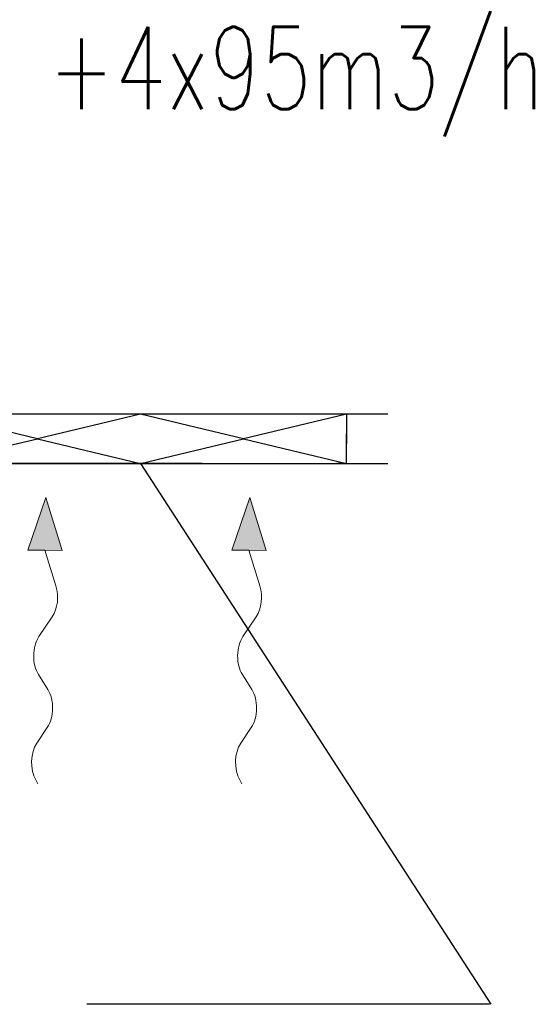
# Model space of a CAD drawing. Header units: millimetres. Extents: x -367720 to -162733, y 309172 to 337444.
# Tile 45 of 256: x -356648 to -355893, y 314624 to 316118. Entities that reach past the tile are written whole.
import ezdxf
from ezdxf.enums import TextEntityAlignment as Align

# ---------------------------------------------------------------- set-up
doc = ezdxf.new("R2010")
doc.units = ezdxf.units.MM
doc.header["$LTSCALE"] = 10
doc.header["$MEASUREMENT"] = 0
doc.linetypes.add('GESTRICHELT', pattern=[0.2815, 0.1875, -0.094])
doc.layers.get('0').update_dxf_attribs({"color": 255, "lineweight": 13})
for name, color, linetype in [('dveřní mřížky', 1, 'Continuous'), ('VZT_elementy_odvod', 1, 'Continuous'), ('VZT_pozice', 1, 'Continuous')]:
    doc.layers.add(name, color=color, linetype=linetype)
for name, color, linetype, lineweight in [('VZ1', 6, 'Continuous', 18), ('vzt-přívod', 2, 'Continuous', 40), ('vzt-tenká', 2, 'Continuous', 20)]:
    doc.layers.add(name, color=color, linetype=linetype, lineweight=lineweight)
doc.styles.add('PITSIMP8', font='pitsimp8')
doc.styles.add('ROMANS', font='ROMANS.shx', dxfattribs={"height": 80})
doc.styles.add('Romans c', font='romans.shx')

# ---------------------------------------------------------------- blocks, each defined once
blk = doc.blocks.new('2DLUK051')
at = {"color": 0, "linetype": 'ByBlock'}
for p, q in [((0.0368, 0.572), (0.0234, 0.5864)), ((-0.029, 0.372), (0.033, 0.4318)), ((0.029, 0.172), (-0.029, 0.228)), ((-0.05, -0.0482), (0.029, 0.028)), ((0, -0.3), (-0.0694, -0.1663)), ((-0.1038, -0.3), (0, -0.5)), ((-0.1038, -0.3), (0, -0.3)), ((0, -0.5), (0.1038, -0.3)), ((0.1038, -0.3), (0, -0.3))]:
    blk.add_line(p, q, dxfattribs=at)
for centre, start, end in [((-0.0364, 0.5038), 313.9193, 42.9591), ((0.0403, 0.3), 133.9193, 226.0807), ((-0.0403, 0.1), 313.9193, 46.0807), ((0.0193, -0.1202), 133.9193, 207.4395)]:
    blk.add_arc(centre, 0.1, start, end, dxfattribs=at)
blk.add_solid([(-0.1038, -0.3), (0.1038, -0.3), (0, -0.5)], dxfattribs=at)
at = {"linetype": 'ByBlock', "style": 'PITSIMP8', "flags": 9}
for tag, p in [('RAUM/GRUPPE', (-0.1081, 0.1556)), ('BEZEICHNUNG', (-0.1081, 0.1756)), ('POS.NR.G-LV', (-0.1081, 0.1356)), ('FABRIKAT', (-0.1081, 0.1156)), ('KENNUNG', (-0.1081, 0.0756)), ('TYP', (-0.1081, 0.0956)), ('VOLUMENSTROM', (-0.1081, 0.0356)), ('LEISTUNG', (-0.1081, 0.0556)), ('DRUCK/-STUFE', (-0.1081, 0.0156)), ('ANSCHLUSS', (-0.1081, -0.0044)), ('GROESSE', (-0.1081, -0.0244)), ('TEMPERATUR', (-0.1081, -0.0644)), ('DN', (-0.1081, -0.0444)), ('SCHUTZART', (-0.1081, -0.1044)), ('DREHZAHL', (-0.1081, -0.0844)), ('SPANNUNG/FREQUENZ', (-0.1081, -0.1244)), ('GEWICHT', (-0.1081, -0.1444)), ('FREI', (-0.1081, -0.1644)), ('FREI', (-0.1081, -0.1844)), ('FREI', (-0.1081, -0.2044))]:
    blk.add_attdef(tag, text='', height=0.01, dxfattribs=at).set_placement(p, align=Align.MIDDLE)
blk = doc.blocks.new('2DLUK046')
at = {"linetype": 'ByBlock'}
blk.add_line((0.6, 0.5), (-0.6, 0.5), dxfattribs=at)
at = {"color": 7}
for p, q in [((-0.25, 0), (-0.5, 0.5)), ((0, 0.5), (-0.25, 0)), ((0.25, 0), (0, 0.5)), ((0.5, 0.5), (0.25, 0))]:
    blk.add_line(p, q, dxfattribs=at)
for p, q in [((-0.5, 0.5), (-0.5, -0.1)), ((0.5, 0.5), (0.5, -0.1))]:
    blk.add_line(p, q)
at = {"color": 0, "linetype": 'GESTRICHELT'}
blk.add_line((0.5, -0.5), (-0.5, -0.5), dxfattribs=at)
at = {"linetype": 'ByBlock', "style": 'PITSIMP8', "flags": 9}
for tag, p in [('BEZEICHNUNG', (-0.1081, 0.6756)), ('RAUM/GRUPPE', (-0.1081, 0.6556)), ('POS.NR.G-LV', (-0.1081, 0.6356)), ('FABRIKAT', (-0.1081, 0.6156)), ('TYP', (-0.1081, 0.5956)), ('KENNUNG', (-0.1081, 0.5756)), ('LEISTUNG', (-0.1081, 0.5556)), ('VOLUMENSTROM', (-0.1081, 0.5356)), ('DRUCK/-STUFE', (-0.1081, 0.5156)), ('ANSCHLUSS', (-0.1081, 0.4956)), ('GROESSE', (-0.1081, 0.4756)), ('DN', (-0.1081, 0.4556)), ('TEMPERATUR', (-0.1081, 0.4356)), ('DREHZAHL', (-0.1081, 0.4156)), ('SPANNUNG/FREQUENZ', (-0.1081, 0.3756)), ('SCHUTZART', (-0.1081, 0.3956)), ('GEWICHT', (-0.1081, 0.3556)), ('FREI3', (-0.1081, 0.3356)), ('FREI2', (-0.1081, 0.3156)), ('FREI1', (-0.1081, 0.2956))]:
    blk.add_attdef(tag, text='', height=0.01, dxfattribs=at).set_placement(p, align=Align.MIDDLE)
blk = doc.blocks.new('*U63')
at = {"color": 0, "linetype": 'ByBlock', "xscale": 625, "yscale": 75, "zscale": 75, "rotation": 180}
blk.add_blockref('2DLUK046', (0, 0), dxfattribs=at)
at = {"linetype": 'ByBlock', "style": 'PITSIMP8', "flags": 9}
for tag, p in [('BEZEICHNUNG', (-0.1, 0.7)), ('RAUM/GRUPPE', (-0.1, 0.7)), ('VOLUMENSTROM', (-0.1, 0.5)), ('DRUCK/-STUFE', (-0.1, 0.5)), ('TEMPERATUR', (-0.1, 0.4)), ('SPANNUNG/FREQUENZ', (-0.1, 0.4)), ('POS.NR.G-LV', (-0.1, 0.6)), ('FABRIKAT', (-0.1, 0.6)), ('TYP', (-0.1, 0.6)), ('KENNUNG', (-0.1, 0.6)), ('LEISTUNG', (-0.1, 0.6)), ('ANSCHLUSS', (-0.1, 0.5)), ('GROESSE', (-0.1, 0.5)), ('DN', (-0.1, 0.5)), ('DREHZAHL', (-0.1, 0.4)), ('SCHUTZART', (-0.1, 0.4)), ('GEWICHT', (-0.1, 0.4)), ('FREI1', (-0.1, 0.3)), ('FREI2', (-0.1, 0.3)), ('FREI3', (-0.1, 0.3))]:
    blk.add_attdef(tag, text='', height=0.01, dxfattribs=at).set_placement(p, align=Align.MIDDLE)
blk = doc.blocks.new('A$C44164CF6')
at = {"layer": 'VZT_pozice', "color": 7}
blk.add_line((-1681.3, -3475.1), (-1149.8, -4296.1), dxfattribs=at)
at = {"layer": 'VZT_pozice', "color": 2}
blk.add_line((-1152, -4296.1), (-1762.7, -4296.1), dxfattribs=at)
at = {"layer": 'vzt-tenká', "xscale": 250.0000000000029, "yscale": 400, "zscale": 250.0000000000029, "rotation": 179.2002451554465}
for p in [(-1828, -3727), (-1518.6, -3727)]:
    blk.add_blockref('2DLUK051', p, dxfattribs=at)
at = {"layer": 'VZT_elementy_odvod', "xscale": -1, "rotation": 180}
blk.add_blockref('*U63', (-1681.3, -3437.4), dxfattribs=at)
at = {"layer": 'VZT_elementy_odvod'}
blk.add_blockref('*U63', (-1681.3, -3437.6), dxfattribs=at)
at = {"layer": 'VZ1', "extrusion": (0, -1, -1.22461e-16), "style": 'ROMANS', "width": 0.8, "flags": 1}
for tag, p in [('MATERIAL', (-2269.1, 3112.5, -14812.2)), ('PRIRUBA', (-2269.1, 3112.5, -14812.2)), ('PRUTOK', (-2269.1, 3112.5, -14812.2)), ('PLOCHA', (-2269.1, 3112.5, -14812.2)), ('OBVOD', (-2269.1, 3112.5, -14812.2)), ('NAZEV', (-2269.1, 3112.5, -14812.2)), ('USEK', (-2269.1, 3112.5, -14812.2)), ('KOTA', (-2269.1, 3112.5, -14812.2)), ('TVAR', (-2269.1, 3112.5, -14812.2)), ('NB2', (-2269.1, 3112.5, -14812.2)), ('NB1', (-2269.1, 3112.5, -14812.2)), ('POS', (-2269.1, 3112.5, -14812.2)), ('DB', (-2269.1, 3112.5, -14812.2)), ('DA', (-2269.1, 3112.5, -14812.2)), ('B2', (-2269.1, 3112.5, -14812.2)), ('A2', (-2269.1, 3112.5, -14812.2)), ('B1', (-2269.1, 3112.5, -14812.2)), ('A1', (-2269.1, 3112.5, -14812.2)), ('LT', (-2269.1, 3112.5, -14812.2)), ('MATERIAL', (99885.3, 3112.5, -14812.2)), ('PRIRUBA', (99885.3, 3112.5, -14812.2)), ('PRUTOK', (99885.3, 3112.5, -14812.2)), ('PLOCHA', (99885.3, 3112.5, -14812.2)), ('OBVOD', (99885.3, 3112.5, -14812.2)), ('NAZEV', (99885.3, 3112.5, -14812.2)), ('USEK', (99885.3, 3112.5, -14812.2)), ('KOTA', (99885.3, 3112.5, -14812.2)), ('TVAR', (99885.3, 3112.5, -14812.2)), ('NB2', (99885.3, 3112.5, -14812.2)), ('NB1', (99885.3, 3112.5, -14812.2)), ('POS', (99885.3, 3112.5, -14812.2)), ('DB', (99885.3, 3112.5, -14812.2)), ('DA', (99885.3, 3112.5, -14812.2)), ('B2', (99885.3, 3112.5, -14812.2)), ('B1', (99885.3, 3112.5, -14812.2)), ('LT', (99885.3, 3112.5, -14812.2)), ('A2', (99885.3, 3112.5, -14812.2)), ('A1', (99885.3, 3112.5, -14812.2))]:
    blk.add_attdef(tag, p, '', height=1, rotation=180, dxfattribs=at)
at = {"layer": 'VZ1', "extrusion": (1.22461e-16, 1, 4.44089e-16), "style": 'ROMANS', "width": 0.8, "flags": 1}
for tag, p in [('MATERIAL', (2269.1, 2852.5, 14812.2)), ('PRIRUBA', (2269.1, 2852.5, 14812.2)), ('IZOLACE', (2269.1, 2852.5, 14812.2)), ('PRUTOK', (2269.1, 2852.5, 14812.2)), ('PLOCHA', (2269.1, 2852.5, 14812.2)), ('NASTCE', (2269.1, 2852.5, 14812.2)), ('OBVOD', (2269.1, 2852.5, 14812.2)), ('NAZEV', (2269.1, 2852.5, 14812.2)), ('USEK', (2269.1, 2852.5, 14812.2)), ('KOTA', (2269.1, 2852.5, 14812.2)), ('TVAR', (2269.1, 2852.5, 14812.2)), ('NB2', (2269.1, 2852.5, 14812.2)), ('NB1', (2269.1, 2852.5, 14812.2)), ('POS', (2269.1, 2852.5, 14812.2)), ('VS', (2269.1, 2852.5, 14812.2)), ('B1', (2269.1, 2852.5, 14812.2)), ('A1', (2269.1, 2852.5, 14812.2)), ('LT', (2269.1, 2852.5, 14812.2)), ('MATERIAL', (-99885.3, 2852.5, 14812.2)), ('PRIRUBA', (-99885.3, 2852.5, 14812.2)), ('IZOLACE', (-99885.3, 2852.5, 14812.2)), ('PRUTOK', (-99885.3, 2852.5, 14812.2)), ('PLOCHA', (-99885.3, 2852.5, 14812.2)), ('NASTCE', (-99885.3, 2852.5, 14812.2)), ('OBVOD', (-99885.3, 2852.5, 14812.2)), ('NAZEV', (-99885.3, 2852.5, 14812.2)), ('USEK', (-99885.3, 2852.5, 14812.2)), ('KOTA', (-99885.3, 2852.5, 14812.2)), ('TVAR', (-99885.3, 2852.5, 14812.2)), ('NB2', (-99885.3, 2852.5, 14812.2)), ('NB1', (-99885.3, 2852.5, 14812.2)), ('POS', (-99885.3, 2852.5, 14812.2)), ('B1', (-99885.3, 2852.5, 14812.2)), ('VS', (-99885.3, 2852.5, 14812.2)), ('LT', (-99885.3, 2852.5, 14812.2)), ('A1', (-99885.3, 2852.5, 14812.2))]:
    blk.add_attdef(tag, p, '', height=1, dxfattribs=at)
blk = doc.blocks.new('A$C44067DDB')
at = {"layer": 'dveřní mřížky', "color": 4, "style": 'Romans c', "width": 0.75}
blk.add_text('+4x95m3/h', height=125, dxfattribs=at).set_placement((9068.0283, 3362.6753), align=Align.CENTER)
at = {"layer": 'VZ1', "extrusion": (1.04009e-13, 1, -4.87544e-15), "style": 'ROMANS', "width": 0.8, "flags": 1}
for tag in ['KOTA', 'USEK', 'TVAR', 'POS', 'NB2', 'NB1', 'VS', 'LT', 'D']:
    blk.add_attdef(tag, (-111318.983, 5039.0799, 11669.1415), '', height=1, dxfattribs=at)
at = {"layer": 'VZ1', "extrusion": (1, -3.06152e-16, 0), "style": 'ROMANS', "width": 0.8, "flags": 1}
for tag in ['NB2', 'NB1', 'PRUTOK', 'USEK', 'KOTA', 'NAZEV', 'PRIRUBA2', 'POS', 'MATERIAL', 'PRUMER', 'PLOCHA', 'LT', 'UHEL', 'R', 'D', 'TVAR']:
    blk.add_attdef(tag, (11669.1415, 5039.0799, 111318.983), '', height=1, rotation=90, dxfattribs=at)
at = {"layer": 'VZ1', "extrusion": (-2.71917e-32, 1, -4.44089e-16), "style": 'ROMANS', "width": 0.8, "flags": 1}
for tag, p in [('MATERIAL', (-177204.9859, 2943.2966, 11491.6104)), ('PRIRUBA', (-177204.9859, 2943.2966, 11491.6104)), ('PRUTOK', (-177204.9859, 2943.2966, 11491.6104)), ('PLOCHA', (-177204.9859, 2943.2966, 11491.6104)), ('OBVOD', (-177204.9859, 2943.2966, 11491.6104)), ('NAZEV', (-177204.9859, 2943.2966, 11491.6104)), ('KOTA', (-177204.9859, 2943.2966, 11491.6104)), ('USEK', (-177204.9859, 2943.2966, 11491.6104)), ('TVAR', (-177204.9859, 2943.2966, 11491.6104)), ('NBN', (-177204.9859, 2943.2966, 11491.6104)), ('POS', (-177204.9859, 2943.2966, 11491.6104)), ('NB3', (-177204.9859, 2943.2966, 11491.6104)), ('VS', (-177204.9859, 2943.2966, 11491.6104)), ('LT', (-177204.9859, 2943.2966, 11491.6104)), ('B', (-177204.9859, 2943.2966, 11491.6104)), ('R', (-177204.9859, 2943.2966, 11491.6104)), ('A', (-177204.9859, 2943.2966, 11491.6104)), ('MATERIAL', (-11332.888, 6131.7212, 9501.275)), ('MATERIAL', (-11332.9671, 2943.2966, 9501.275)), ('PRIRUBA', (-11332.888, 6131.7212, 9501.275)), ('PRIRUBA', (-11332.9671, 2943.2966, 9501.275)), ('PRUTOK', (-11332.888, 6131.7212, 9501.275)), ('PRUTOK', (-11332.9671, 2943.2966, 9501.275)), ('PLOCHA', (-11332.888, 6131.7212, 9501.275)), ('PLOCHA', (-11332.9671, 2943.2966, 9501.275)), ('OBVOD', (-11332.888, 6131.7212, 9501.275)), ('OBVOD', (-11332.9671, 2943.2966, 9501.275)), ('NAZEV', (-11332.888, 6131.7212, 9501.275)), ('NAZEV', (-11332.9671, 2943.2966, 9501.275)), ('KOTA', (-11332.888, 6131.7212, 9501.275)), ('USEK', (-11332.888, 6131.7212, 9501.275)), ('KOTA', (-11332.9671, 2943.2966, 9501.275)), ('USEK', (-11332.9671, 2943.2966, 9501.275)), ('TVAR', (-11332.888, 6131.7212, 9501.275)), ('TVAR', (-11332.9671, 2943.2966, 9501.275)), ('NBN', (-11332.888, 6131.7212, 9501.275)), ('NBN', (-11332.9671, 2943.2966, 9501.275)), ('POS', (-11332.888, 6131.7212, 9501.275)), ('NB3', (-11332.888, 6131.7212, 9501.275)), ('POS', (-11332.9671, 2943.2966, 9501.275)), ('NB3', (-11332.9671, 2943.2966, 9501.275)), ('VS', (-11332.888, 6131.7212, 9501.275)), ('LT', (-11332.888, 6131.7212, 9501.275)), ('VS', (-11332.9671, 2943.2966, 9501.275)), ('LT', (-11332.9671, 2943.2966, 9501.275)), ('B', (-11332.888, 6131.7212, 9501.275)), ('R', (-11332.888, 6131.7212, 9501.275)), ('A', (-11332.888, 6131.7212, 9501.275)), ('B', (-11332.9671, 2943.2966, 9501.275)), ('R', (-11332.9671, 2943.2966, 9501.275)), ('A', (-11332.9671, 2943.2966, 9501.275)), ('MATERIAL', (-109446.9123, 2943.2966, 9501.275)), ('PRIRUBA', (-109446.9123, 2943.2966, 9501.275)), ('PRUTOK', (-109446.9123, 2943.2966, 9501.275)), ('PLOCHA', (-109446.9123, 2943.2966, 9501.275)), ('OBVOD', (-109446.9123, 2943.2966, 9501.275)), ('NAZEV', (-109446.9123, 2943.2966, 9501.275)), ('KOTA', (-109446.9123, 2943.2966, 9501.275)), ('USEK', (-109446.9123, 2943.2966, 9501.275)), ('TVAR', (-109446.9123, 2943.2966, 9501.275)), ('NBN', (-109446.9123, 2943.2966, 9501.275)), ('POS', (-109446.9123, 2943.2966, 9501.275)), ('NB3', (-109446.9123, 2943.2966, 9501.275)), ('VS', (-109446.9123, 2943.2966, 9501.275)), ('LT', (-109446.9123, 2943.2966, 9501.275)), ('B', (-109446.9123, 2943.2966, 9501.275)), ('R', (-109446.9123, 2943.2966, 9501.275)), ('A', (-109446.9123, 2943.2966, 9501.275))]:
    blk.add_attdef(tag, p, '', height=1, dxfattribs=at)
at = {"layer": 'VZ1', "extrusion": (-1, 0, 0), "style": 'ROMANS', "width": 0.8, "flags": 1}
for tag, p in [('NB3', (-11312.8354, 2943.2966, -178642.0188)), ('PRUTOK', (-11312.8354, 2943.2966, -178642.0188)), ('USEK', (-11312.8354, 2943.2966, -178642.0188)), ('VS', (-11312.8354, 2943.2966, -178642.0188)), ('NAZEV', (-11312.8354, 2943.2966, -178642.0188)), ('KOTA', (-11312.8354, 2943.2966, -178642.0188)), ('POS', (-11312.8354, 2943.2966, -178642.0188)), ('MATERIAL', (-11312.8354, 2943.2966, -178642.0188)), ('PRIRUBA', (-11312.8354, 2943.2966, -178642.0188)), ('PLOCHA', (-11312.8354, 2943.2966, -178642.0188)), ('OBVOD', (-11312.8354, 2943.2966, -178642.0188)), ('R', (-11312.8354, 2943.2966, -178642.0188)), ('LT', (-11312.8354, 2943.2966, -178642.0188)), ('B', (-11312.8354, 2943.2966, -178642.0188)), ('A', (-11312.8354, 2943.2966, -178642.0188)), ('TVAR', (-11312.8354, 2943.2966, -178642.0188)), ('NB3', (-9322.5, 6131.7212, -12769.9209)), ('PRUTOK', (-9322.5, 6131.7212, -12769.9209)), ('USEK', (-9322.5, 6131.7212, -12769.9209)), ('VS', (-9322.5, 6131.7212, -12769.9209)), ('NAZEV', (-9322.5, 6131.7212, -12769.9209)), ('KOTA', (-9322.5, 6131.7212, -12769.9209)), ('POS', (-9322.5, 6131.7212, -12769.9209)), ('MATERIAL', (-9322.5, 6131.7212, -12769.9209)), ('PRIRUBA', (-9322.5, 6131.7212, -12769.9209)), ('PLOCHA', (-9322.5, 6131.7212, -12769.9209)), ('OBVOD', (-9322.5, 6131.7212, -12769.9209)), ('R', (-9322.5, 6131.7212, -12769.9209)), ('LT', (-9322.5, 6131.7212, -12769.9209)), ('B', (-9322.5, 6131.7212, -12769.9209)), ('A', (-9322.5, 6131.7212, -12769.9209)), ('TVAR', (-9322.5, 6131.7212, -12769.9209)), ('NB3', (-9322.5, 2943.2966, -12770)), ('PRUTOK', (-9322.5, 2943.2966, -12770)), ('USEK', (-9322.5, 2943.2966, -12770)), ('VS', (-9322.5, 2943.2966, -12770)), ('NAZEV', (-9322.5, 2943.2966, -12770)), ('KOTA', (-9322.5, 2943.2966, -12770)), ('POS', (-9322.5, 2943.2966, -12770)), ('MATERIAL', (-9322.5, 2943.2966, -12770)), ('PRIRUBA', (-9322.5, 2943.2966, -12770)), ('PLOCHA', (-9322.5, 2943.2966, -12770)), ('OBVOD', (-9322.5, 2943.2966, -12770)), ('R', (-9322.5, 2943.2966, -12770)), ('LT', (-9322.5, 2943.2966, -12770)), ('B', (-9322.5, 2943.2966, -12770)), ('A', (-9322.5, 2943.2966, -12770)), ('TVAR', (-9322.5, 2943.2966, -12770)), ('NB3', (-9322.5, 2943.2966, -110883.9452)), ('PRUTOK', (-9322.5, 2943.2966, -110883.9452)), ('USEK', (-9322.5, 2943.2966, -110883.9452)), ('VS', (-9322.5, 2943.2966, -110883.9452)), ('NAZEV', (-9322.5, 2943.2966, -110883.9452)), ('KOTA', (-9322.5, 2943.2966, -110883.9452)), ('POS', (-9322.5, 2943.2966, -110883.9452)), ('MATERIAL', (-9322.5, 2943.2966, -110883.9452)), ('PRIRUBA', (-9322.5, 2943.2966, -110883.9452)), ('PLOCHA', (-9322.5, 2943.2966, -110883.9452)), ('OBVOD', (-9322.5, 2943.2966, -110883.9452)), ('R', (-9322.5, 2943.2966, -110883.9452)), ('LT', (-9322.5, 2943.2966, -110883.9452)), ('B', (-9322.5, 2943.2966, -110883.9452)), ('A', (-9322.5, 2943.2966, -110883.9452)), ('TVAR', (-9322.5, 2943.2966, -110883.9452))]:
    blk.add_attdef(tag, p, '', height=1, rotation=270, dxfattribs=at)
at = {"layer": 'VZ1', "extrusion": (1, -2.32324e-14, 0), "style": 'ROMANS', "width": 0.8, "flags": 1}
for tag in ['NB2', 'NB1', 'PRUTOK', 'USEK', 'KOTA', 'NAZEV', 'PRIRUBA2', 'POS', 'MATERIAL', 'PRUMER', 'PLOCHA', 'LT', 'UHEL', 'R', 'D', 'TVAR']:
    blk.add_attdef(tag, (11224.1742, 2147.9426, 13745.0379), '', height=1, rotation=270, dxfattribs=at)
at = {"layer": 'VZ1', "extrusion": (-1.83691e-16, -1, 0), "style": 'ROMANS', "width": 0.8, "flags": 1}
for tag in ['POZNAMKA', 'NB2', 'NB1', 'DATA-HODNOTA', 'DATA-KLIC', 'PRUTOK', 'USEK', 'DRUHTLUM', 'ZETA', 'PR', 'TYP', 'NAZEV', 'POS', 'VETA']:
    blk.add_attdef(tag, (111863.9472, 3000, -10940.785), '', height=1, dxfattribs=at)
at = {"layer": 'VZ1', "extrusion": (0, 1, -1.26974e-15), "style": 'ROMANS', "width": 0.8, "flags": 1}
for tag in ['PRIRUBA2', 'MATERIAL', 'PRUMER', 'IZOLACE', 'PRUTOK', 'PLOCHA', 'NASTCE', 'NAZEV', 'KOTA', 'USEK', 'TVAR', 'POS', 'NB2', 'NB1', 'VS', 'LT', 'D']:
    blk.add_attdef(tag, (-111858.983, 2389.3275, 10075), '', height=1, dxfattribs=at)
at = {"layer": 'VZ1', "style": 'ROMANS', "width": 0.8, "flags": 1}
for tag in ['VS', 'OBVOD', 'USEK', 'IZOLACE', 'NASTCE', 'PRUTOK', 'KOTA', 'POS', 'PRIRUBA', 'PLOCHA', 'A1', 'TVAR', 'NB2', 'NB1', 'NAZEV', 'MATERIAL', 'LT', 'B1']:
    blk.add_attdef(tag, (12740, 9530), '', height=1, rotation=270, dxfattribs=at)
at = {"layer": 'VZ1', "extrusion": (0, -1, 0), "style": 'ROMANS', "width": 0.8, "flags": 1}
for tag, p in [('NBN', (179201.405, 2639.0523, -9490.3354)), ('NB3', (179201.405, 2639.0523, -9490.3354)), ('PRUTOK', (179201.405, 2639.0523, -9490.3354)), ('USEK', (179201.405, 2639.0523, -9490.3354)), ('VS', (179201.405, 2639.0523, -9490.3354)), ('NAZEV', (179201.405, 2639.0523, -9490.3354)), ('KOTA', (179201.405, 2639.0523, -9490.3354)), ('POS', (179201.405, 2639.0523, -9490.3354)), ('MATERIAL', (179201.405, 2639.0523, -9490.3354)), ('PRIRUBA', (179201.405, 2639.0523, -9490.3354)), ('PLOCHA', (179201.405, 2639.0523, -9490.3354)), ('OBVOD', (179201.405, 2639.0523, -9490.3354)), ('R', (179201.405, 2639.0523, -9490.3354)), ('LT', (179201.405, 2639.0523, -9490.3354)), ('B', (179201.405, 2639.0523, -9490.3354)), ('A', (179201.405, 2639.0523, -9490.3354)), ('TVAR', (179201.405, 2639.0523, -9490.3354)), ('NBN', (13329.3863, 2639.0523, -7500)), ('NB3', (13329.3863, 2639.0523, -7500)), ('PRUTOK', (13329.3863, 2639.0523, -7500)), ('USEK', (13329.3863, 2639.0523, -7500)), ('VS', (13329.3863, 2639.0523, -7500)), ('NAZEV', (13329.3863, 2639.0523, -7500)), ('KOTA', (13329.3863, 2639.0523, -7500)), ('POS', (13329.3863, 2639.0523, -7500)), ('MATERIAL', (13329.3863, 2639.0523, -7500)), ('PRIRUBA', (13329.3863, 2639.0523, -7500)), ('PLOCHA', (13329.3863, 2639.0523, -7500)), ('OBVOD', (13329.3863, 2639.0523, -7500)), ('R', (13329.3863, 2639.0523, -7500)), ('LT', (13329.3863, 2639.0523, -7500)), ('B', (13329.3863, 2639.0523, -7500)), ('A', (13329.3863, 2639.0523, -7500)), ('TVAR', (13329.3863, 2639.0523, -7500)), ('TVAR', (111443.3315, 2639.0523, -7500)), ('A', (111443.3315, 2639.0523, -7500)), ('B', (111443.3315, 2639.0523, -7500)), ('LT', (111443.3315, 2639.0523, -7500)), ('R', (111443.3315, 2639.0523, -7500)), ('OBVOD', (111443.3315, 2639.0523, -7500)), ('PLOCHA', (111443.3315, 2639.0523, -7500)), ('PRIRUBA', (111443.3315, 2639.0523, -7500)), ('MATERIAL', (111443.3315, 2639.0523, -7500)), ('POS', (111443.3315, 2639.0523, -7500)), ('KOTA', (111443.3315, 2639.0523, -7500)), ('NAZEV', (111443.3315, 2639.0523, -7500)), ('VS', (111443.3315, 2639.0523, -7500)), ('USEK', (111443.3315, 2639.0523, -7500)), ('PRUTOK', (111443.3315, 2639.0523, -7500)), ('NB3', (111443.3315, 2639.0523, -7500)), ('NBN', (111443.3315, 2639.0523, -7500)), ('NBN', (111443.3315, 2639.0523, -7500)), ('NB3', (111443.3315, 2639.0523, -7500)), ('PRUTOK', (111443.3315, 2639.0523, -7500)), ('USEK', (111443.3315, 2639.0523, -7500)), ('VS', (111443.3315, 2639.0523, -7500)), ('NAZEV', (111443.3315, 2639.0523, -7500)), ('KOTA', (111443.3315, 2639.0523, -7500)), ('POS', (111443.3315, 2639.0523, -7500)), ('MATERIAL', (111443.3315, 2639.0523, -7500)), ('PRIRUBA', (111443.3315, 2639.0523, -7500)), ('PLOCHA', (111443.3315, 2639.0523, -7500)), ('OBVOD', (111443.3315, 2639.0523, -7500)), ('R', (111443.3315, 2639.0523, -7500)), ('LT', (111443.3315, 2639.0523, -7500)), ('B', (111443.3315, 2639.0523, -7500)), ('A', (111443.3315, 2639.0523, -7500)), ('TVAR', (111443.3315, 2639.0523, -7500))]:
    blk.add_attdef(tag, p, '', height=1, rotation=90, dxfattribs=at)
at = {"layer": 'VZ1', "extrusion": (2.83287e-14, -1, 0), "style": 'ROMANS', "width": 0.8, "flags": 1}
for tag, p in [('IZOLACE', (4619.6938, 3000, -5099.5832)), ('NASTCE', (4619.6938, 3000, -5099.5832)), ('NB2', (4619.6938, 3000, -5099.5832)), ('NB1', (4619.6938, 3000, -5099.5832)), ('VS', (4619.6938, 3000, -5099.5832)), ('PRUTOK', (4619.6938, 3000, -5099.5832)), ('USEK', (4619.6938, 3000, -5099.5832)), ('KOTA', (4619.6938, 3000, -5099.5832)), ('NAZEV', (4619.6938, 3000, -5099.5832)), ('PRIRUBA2', (4619.6938, 3000, -5099.5832)), ('POS', (4619.6938, 3000, -5099.5832)), ('MATERIAL', (4619.6938, 3000, -5099.5832)), ('PRUMER', (4619.6938, 3000, -5099.5832)), ('PLOCHA', (4619.6938, 3000, -5099.5832)), ('LT', (4619.6938, 3000, -5099.5832)), ('D', (4619.6938, 3000, -5099.5832)), ('TVAR', (4619.6938, 3000, -5099.5832)), ('IZOLACE', (102733.639, 3000, -4512.6709)), ('NASTCE', (102733.639, 3000, -4512.6709)), ('NB2', (102733.639, 3000, -4512.6709)), ('NB1', (102733.639, 3000, -4512.6709)), ('VS', (102733.639, 3000, -4512.6709)), ('PRUTOK', (102733.639, 3000, -4512.6709)), ('USEK', (102733.639, 3000, -4512.6709)), ('KOTA', (102733.639, 3000, -4512.6709)), ('NAZEV', (102733.639, 3000, -4512.6709)), ('PRIRUBA2', (102733.639, 3000, -4512.6709)), ('POS', (102733.639, 3000, -4512.6709)), ('MATERIAL', (102733.639, 3000, -4512.6709)), ('PRUMER', (102733.639, 3000, -4512.6709)), ('PLOCHA', (102733.639, 3000, -4512.6709)), ('LT', (102733.639, 3000, -4512.6709)), ('D', (102733.639, 3000, -4512.6709)), ('TVAR', (102733.639, 3000, -4512.6709))]:
    blk.add_attdef(tag, p, '', height=1, dxfattribs=at)
at = {"layer": 'vzt-přívod', "lineweight": 30, "extrusion": (-1, 0, 0), "style": 'ROMANS', "width": 0.8, "flags": 1}
for p in [(-11312.8354, 2943.2966, -178642.0188), (-9322.5, 6131.7212, -12769.9209), (-9322.5, 2943.2966, -12770), (-9322.5, 2943.2966, -110883.9452)]:
    blk.add_attdef('NBN', p, '', height=1, rotation=270, dxfattribs=at)
at = {"layer": 'vzt-přívod', "lineweight": 30, "extrusion": (0.707107, 0.707107, 0), "style": 'ROMANS', "width": 0.8, "flags": 1}
for tag, p in [('PRIRUBA2', (-1079.1254, 2936.5022, 15975.6328)), ('MATERIAL', (-1079.1254, 2936.5022, 15975.6328)), ('PRIRUBA2', (-70456.1614, 2936.5022, 85352.6688)), ('MATERIAL', (-70456.1614, 2936.5022, 85352.6688)), ('PRUMER', (-1079.1254, 2936.5022, 15975.6328)), ('IZOLACE', (-1079.1254, 2936.5022, 15975.6328)), ('PRUTOK', (-1079.1254, 2936.5022, 15975.6328)), ('PLOCHA', (-1079.1254, 2936.5022, 15975.6328)), ('NASTCE', (-1079.1254, 2936.5022, 15975.6328)), ('NAZEV', (-1079.1254, 2936.5022, 15975.6328)), ('KOTA', (-1079.1254, 2936.5022, 15975.6328)), ('USEK', (-1079.1254, 2936.5022, 15975.6328)), ('TVAR', (-1079.1254, 2936.5022, 15975.6328)), ('POS', (-1079.1254, 2936.5022, 15975.6328)), ('NB2', (-1079.1254, 2936.5022, 15975.6328)), ('NB1', (-1079.1254, 2936.5022, 15975.6328)), ('VS', (-1079.1254, 2936.5022, 15975.6328)), ('LT', (-1079.1254, 2936.5022, 15975.6328)), ('D', (-1079.1254, 2936.5022, 15975.6328)), ('PRUMER', (-70456.1614, 2936.5022, 85352.6688)), ('IZOLACE', (-70456.1614, 2936.5022, 85352.6688)), ('PRUTOK', (-70456.1614, 2936.5022, 85352.6688)), ('PLOCHA', (-70456.1614, 2936.5022, 85352.6688)), ('NASTCE', (-70456.1614, 2936.5022, 85352.6688)), ('NAZEV', (-70456.1614, 2936.5022, 85352.6688)), ('KOTA', (-70456.1614, 2936.5022, 85352.6688)), ('USEK', (-70456.1614, 2936.5022, 85352.6688)), ('TVAR', (-70456.1614, 2936.5022, 85352.6688)), ('POS', (-70456.1614, 2936.5022, 85352.6688)), ('NB2', (-70456.1614, 2936.5022, 85352.6688)), ('NB1', (-70456.1614, 2936.5022, 85352.6688)), ('VS', (-70456.1614, 2936.5022, 85352.6688)), ('LT', (-70456.1614, 2936.5022, 85352.6688)), ('D', (-70456.1614, 2936.5022, 85352.6688))]:
    blk.add_attdef(tag, p, '', height=1, dxfattribs=at)
at = {"layer": 'vzt-přívod', "lineweight": 30, "style": 'ROMANS', "width": 0.8, "flags": 1}
for tag, p in [('USEK', (11882.7585, 10460.1981, 2936.5022)), ('UHEL', (11882.7585, 10460.1981, 2936.5022)), ('PRUTOK', (11882.7585, 10460.1981, 2936.5022)), ('KOTA', (11882.7585, 10460.1981, 2936.5022)), ('PRIRUBA2', (11882.7585, 10460.1981, 2936.5022)), ('POS', (11882.7585, 10460.1981, 2936.5022)), ('PRUMER', (11882.7585, 10460.1981, 2936.5022)), ('PLOCHA', (11882.7585, 10460.1981, 2936.5022)), ('TVAR', (11882.7585, 10460.1981, 2936.5022)), ('NB2', (11882.7585, 10460.1981, 2936.5022)), ('NB1', (11882.7585, 10460.1981, 2936.5022)), ('NAZEV', (11882.7585, 10460.1981, 2936.5022)), ('MATERIAL', (11882.7585, 10460.1981, 2936.5022)), ('LT', (11882.7585, 10460.1981, 2936.5022)), ('R', (11882.7585, 10460.1981, 2936.5022)), ('D', (11882.7585, 10460.1981, 2936.5022)), ('USEK', (109996.7036, 10460.1981, 2936.5022)), ('UHEL', (109996.7036, 10460.1981, 2936.5022)), ('PRUTOK', (109996.7036, 10460.1981, 2936.5022)), ('KOTA', (109996.7036, 10460.1981, 2936.5022)), ('PRIRUBA2', (109996.7036, 10460.1981, 2936.5022)), ('POS', (109996.7036, 10460.1981, 2936.5022)), ('PRUMER', (109996.7036, 10460.1981, 2936.5022)), ('PLOCHA', (109996.7036, 10460.1981, 2936.5022)), ('TVAR', (109996.7036, 10460.1981, 2936.5022)), ('NB2', (109996.7036, 10460.1981, 2936.5022)), ('NB1', (109996.7036, 10460.1981, 2936.5022)), ('NAZEV', (109996.7036, 10460.1981, 2936.5022)), ('MATERIAL', (109996.7036, 10460.1981, 2936.5022)), ('LT', (109996.7036, 10460.1981, 2936.5022)), ('R', (109996.7036, 10460.1981, 2936.5022)), ('D', (109996.7036, 10460.1981, 2936.5022))]:
    blk.add_attdef(tag, p, '', height=1, rotation=270, dxfattribs=at)
at = {"layer": 'vzt-přívod', "lineweight": 30, "extrusion": (-1, 0, 1.77636e-15), "style": 'ROMANS', "width": 0.8, "flags": 1}
for tag in ['IZOLACE', 'NASTCE', 'NB2', 'NB1', 'VS', 'PRUTOK', 'USEK', 'KOTA', 'NAZEV', 'POS', 'MATERIAL', 'PRIRUBA', 'PLOCHA', 'OBVOD', 'LT', 'B1', 'A1', 'TVAR']:
    blk.add_attdef(tag, (-9530, 2813.2966, -12620), '', height=1, dxfattribs=at)

msp = doc.modelspace()

# ---------------------------------------------------------------- block references
msp.add_blockref('A$C44164CF6', (-354782.9, 318920.1))

# ---------------------------------------------------------------- next in the draw order: block references
msp.add_blockref('A$C44067DDB', (-365282.9, 312620.1))

doc.saveas('drawing.dxf')
